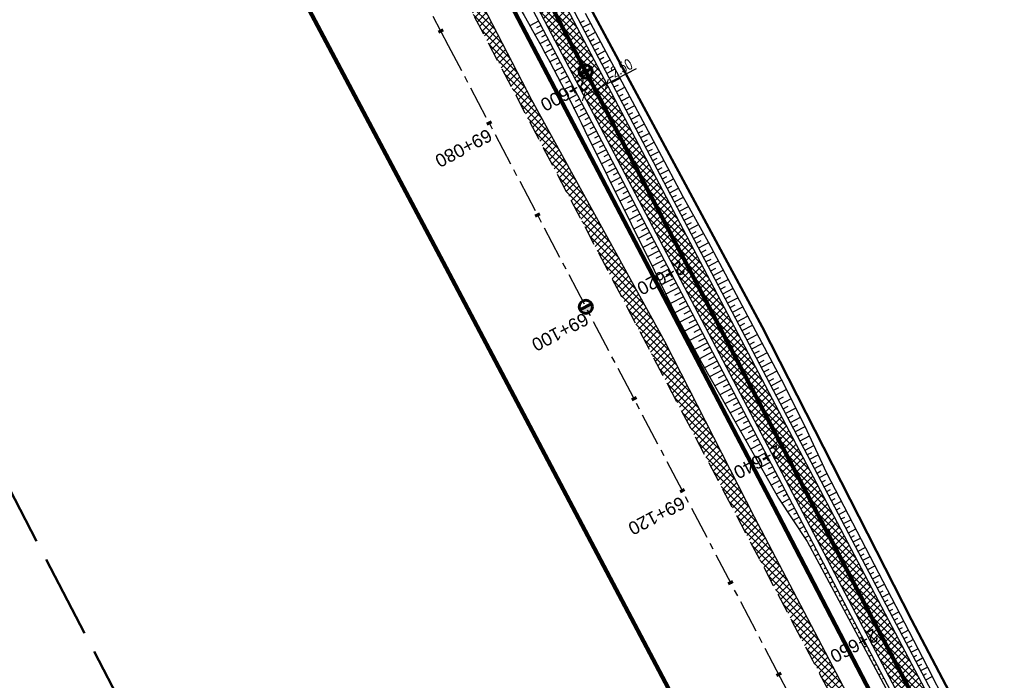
# Model space of a CAD drawing. Header units: metres. Extents: x 7529615 to 7533751, y 5721195 to 5727898.
# Tile 53 of 138: x 7530874 to 7530969, y 5725444 to 5725508. Entities that reach past the tile are written whole.
import ezdxf

# ---------------------------------------------------------------- set-up
doc = ezdxf.new("R2010")
doc.units = ezdxf.units.M
doc.header["$PDMODE"] = 1
doc.header["$PDSIZE"] = 0.3
for name, pattern in [('CENTER', [50.8, 31.75, -6.35, 6.35, -6.35]), ('CENTER2', [28.575, 19.05, -3.175, 3.175, -3.175]), ('HIDDEN', [9.525, 6.35, -3.175]), ('L_0_09', [2.5, 2, -0.5])]:
    doc.linetypes.add(name, pattern=pattern)
for name, color, linetype in [('C-DROGI-SYTUACJA-ETYKIETY', 7, 'Continuous'), ('D-hatch-pobocza', 131, 'Continuous'), ('D-pobocza', 60, 'Continuous'), ('D-rowy', 160, 'Continuous'), ('D-skarpa', 2, 'Continuous'), ('D-skarpa-kreskowanie', 2, 'Continuous'), ('D-wymiary', 1, 'Continuous')]:
    doc.layers.add(name, color=color, linetype=linetype)
for name, color, linetype, lineweight, true_color in [('D-hatch-ciag-pieszo-rowerowy', 7, 'Continuous', 13, 0xff9f80), ('D-linia-podzialowa-ZRID', 7, 'Continuous', 50, 0x40ff00), ('zakres-mdcp', 7, 'L_0_09', 50, 0xff05ff)]:
    doc.layers.add(name, color=color, linetype=linetype, lineweight=lineweight, true_color=true_color)
for name, color, linetype, lineweight in [('D-krawędzie', 3, 'Continuous', 30), ('D-obrzeża', 2, 'Continuous', 30), ('D-oś', 2, 'CENTER', 30), ('D-pas-drogowy', 7, 'HIDDEN', 50)]:
    doc.layers.add(name, color=color, linetype=linetype, lineweight=lineweight)
doc.layers.add('poprzeczki', color=7, linetype='Continuous', true_color=0x0000c7)
doc.styles.add('DIMTEXT', font='simplex.shx', dxfattribs={"width": 0.7})
doc.styles.get("Standard").update_dxf_attribs({"font": 'arial.ttf'})
doc.dimstyles.new('500', dxfattribs={"dimtxt": 1, "dimasz": 0.7, "dimexe": 0.2, "dimexo": 0.5, "dimgap": 0.2, "dimtad": 1, "dimrnd": 0.005, "dimzin": 0, "dimdsep": 46, "dimtxsty": 'DIMTEXT', "dimblk": 'ARCHTICK', "dimcen": 0, "dimclrd": 256, "dimclre": 256, "dimclrt": 2, "dimadec": 5, "dimazin": 0, "dimtfac": 1, "dimtofl": 0, "dimtmove": 0, "dimatfit": 3, "dimfxl": 1, "dimtolj": 1, "dimtzin": 0, "dimlwd": -1, "dimlwe": -1, "dimarcsym": 0})
pattern_1 = [(45, (0, 0), (-0.33675960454, 0.33675960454), []), (135, (0, 0), (-0.33675960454, -0.33675960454), [])]

# ---------------------------------------------------------------- blocks, each defined once
blk = doc.blocks.new('kilometraz')
at = {"linetype": 'ByBlock', "lineweight": -2}
blk.add_hatch(color=0, dxfattribs=at).paths.add_polyline_path([(0, -0.28125, 0.41421356), (0.28125, 0, 0.41421356), (0, 0.28125)])
at = {"color": 0, "linetype": 'ByBlock', "lineweight": -2}
blk.add_line((0, 0.28125), (0, -0.28125), dxfattribs=at)
blk.add_circle((0, 0), 0.28125, dxfattribs=at)
blk = doc.blocks.new('AeccTickLine')
at = {"color": 0, "linetype": 'ByBlock', "lineweight": -2}
blk.add_line((0, 1), (0, -1), dxfattribs=at)
blk = doc.blocks.new('_ArchTick')
at = {"color": 0, "linetype": 'ByBlock', "const_width": 0.15}
blk.add_lwpolyline([(-0.5, -0.5), (0.5, 0.5)], dxfattribs=at)
blk = doc.blocks.new('*D101')
at = {"layer": 'D-wymiary', "linetype": 'ByBlock', "transparency": 16777216}
for p, q in [((7530930.323, 5725501.858), (7530933.185, 5725503.362)), ((7530930.091, 5725502.3), (7530930.23, 5725502.035)), ((7530927.878, 5725501.137), (7530928.017, 5725500.872)), ((7530928.11, 5725500.695), (7530930.323, 5725501.858))]:
    blk.add_line(p, q, dxfattribs=at)
at = {"layer": 'Defpoints', "color": 0, "linetype": 'ByBlock', "transparency": 16777216}
for p in [(7530930.323, 5725501.858), (7530930.323, 5725501.858), (7530928.11, 5725500.695)]:
    blk.add_point(p, dxfattribs=at)
at = {"layer": 'D-wymiary', "linetype": 'ByBlock', "transparency": 16777216, "xscale": 0.6999999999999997, "yscale": 0.6999999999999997, "zscale": 0.6999999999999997}
for p, rotation in [((7530930.323, 5725501.858), 27.72384778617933), ((7530928.11, 5725500.695), 207.7238477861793)]:
    blk.add_blockref('_ArchTick', p, dxfattribs=dict(at, rotation=rotation))
at = {"layer": 'D-wymiary', "color": 2, "linetype": 'ByBlock', "transparency": 16777216, "insert": (7530931.739, 5725503.392), "char_height": 1, "attachment_point": 5, "rotation": 27.72385, "style": 'DIMTEXT'}
blk.add_mtext('\\A1;2.50', dxfattribs=at)

msp = doc.modelspace()

# ---------------------------------------------------------------- hatches: boundary and pattern name
at = {"layer": 'D-hatch-ciag-pieszo-rowerowy'}
h = msp.add_hatch(dxfattribs=at)
h.set_pattern_fill('ANSI37', color=256, scale=0.15, style=0)
h.set_pattern_definition(pattern_1)
h.paths.add_polyline_path([(7530908.012, 5725550.564), (7530907.843, 5725555.506, 0.112773), (7530906.702, 5725559.812), (7530903.597, 5725565.724, -0.119345), (7530903.024, 5725568.007), (7530902.99, 5725572.112), (7530902.831, 5725572.036), (7530899.665, 5725570.523), (7530904.4, 5725561.506, -0.112773), (7530906.681, 5725552.894), (7530906.773, 5725550.234, 0.113466), (7530910.233, 5725537.244), (7530924.386, 5725510.469), (7530927.177, 5725505.157), (7530928.436, 5725505.448), (7530925.491, 5725511.052), (7530911.472, 5725537.574, -0.113466)])
h.paths.add_polyline_path([(7530906.773, 5725550.234), (7530906.681, 5725552.894, 0.112773), (7530904.4, 5725561.506), (7530899.665, 5725570.523), (7530898.537, 5725569.984), (7530903.161, 5725561.178, -0.112773), (7530905.442, 5725552.566), (7530905.533, 5725549.904, 0.113466), (7530908.993, 5725536.913), (7530923.28, 5725509.886), (7530925.918, 5725504.866), (7530927.177, 5725505.157), (7530924.386, 5725510.469), (7530910.233, 5725537.244, -0.113466)])
h = msp.add_hatch(dxfattribs=at)
h.set_pattern_fill('ANSI37', color=256, scale=0.15, style=0)
h.set_pattern_definition(pattern_1)
h.paths.add_polyline_path([(7530928.436, 5725505.448), (7530927.177, 5725505.157), (7530956.378, 5725449.593), (7530965.549, 5725432.2), (7530966.879, 5725432.357), (7530957.484, 5725450.176)])
h.paths.add_polyline_path([(7530927.177, 5725505.157), (7530925.918, 5725504.866), (7530955.272, 5725449.011), (7530964.218, 5725432.043), (7530965.549, 5725432.2), (7530956.378, 5725449.593)])
at = {"layer": 'D-hatch-pobocza'}
h = msp.add_hatch(dxfattribs=at)
h.set_pattern_fill('ANSI37', color=256, scale=0.15, style=0)
h.set_pattern_definition(pattern_1)
h.paths.add_polyline_path([(7531057.01, 5725246.72), (7531044.19, 5725271.11), (7531030.97, 5725296.42), (7531019.37, 5725318.31), (7531007.54, 5725340.71), (7530994.47, 5725365.47), (7530982.58, 5725387.65), (7530971.81, 5725408.22), (7530959.96, 5725430.76), (7530944.54, 5725460.14), (7530935.92, 5725477.07), (7530923.1, 5725500.31), (7530908, 5725529.49), (7530889.658, 5725563.375), (7530889.586, 5725561.257), (7530918.172, 5725507.178), (7530950.163, 5725446.305), (7530993.419, 5725364.265), (7531022.766, 5725308.719), (7531053.81, 5725249.872), (7531081.166, 5725197.875), (7531103.902, 5725154.541), (7531128.123, 5725108.448), (7531149.321, 5725068.209), (7531151.44, 5725067.36), (7531152.004, 5725067.286), (7531141.2, 5725086.69), (7531129.87, 5725108.78), (7531118.46, 5725130.11), (7531107.39, 5725151.39), (7531095.36, 5725174.01), (7531083.61, 5725196.49), (7531071.56, 5725218.8)])

# ---------------------------------------------------------------- linework, layer by layer
at = {"layer": 'D-krawędzie', "linetype": 'HIDDEN', "ltscale": 0.3, "flags": 128}
msp.add_lwpolyline([(7530572.01, 5726166.06), (7530620.381, 5726072.761), (7530641.555, 5726032.008), (7530660.961, 5725995.07), (7530689.128, 5725941.54), (7530707.336, 5725907.032), (7530725.256, 5725873.093), (7530743.97, 5725837.654), (7530770.527, 5725787.119), (7530787.864, 5725754.267), (7530809.898, 5725712.542), (7530824.739, 5725684.389), (7530840.856, 5725653.693), (7530860.675, 5725616.154), (7530865.283, 5725607.394), (7530878.05, 5725583.08), (7530918.172, 5725507.178), (7530950.163, 5725446.305), (7530993.419, 5725364.265), (7531022.766, 5725308.719), (7531053.81, 5725249.872), (7531081.166, 5725197.875), (7531103.902, 5725154.541), (7531128.123, 5725108.448), (7531149.3, 5725068.25), (7531167.38, 5725033.767), (7531197.165, 5724976.988), (7531228.151, 5724918.034), (7531253.153, 5724870.491), (7531286.796, 5724806.654), (7531306.74, 5724768.665), (7531335.094, 5724714.652), (7531357.319, 5724672.439), (7531373.645, 5724641.454), (7531392.162, 5724605.999), (7531418.48, 5724555.853), (7531439.727, 5724515.582), (7531468.399, 5724461.077), (7531491.782, 5724416.528), (7531531.99, 5724339.833), (7531557.227, 5724291.659), (7531569.852, 5724267.577), (7531591.376, 5724226.548), (7531610.004, 5724191.103), (7531616.883, 5724177.999), (7531629.985, 5724153.025), (7531641.007, 5724132.022), (7531664.906, 5724087.617), (7531677.644, 5724064.786), (7531683.112, 5724054.988), (7531686.753, 5724048.18), (7531695.448, 5724031.697), (7531703.749, 5724015.917), (7531709.214, 5724005.514), (7531719.389, 5723986.147), (7531726.295, 5723973), (7531732.741, 5723960.736), (7531735.13, 5723956.19)], dxfattribs=at)
at = {"layer": 'D-linia-podzialowa-ZRID', "color": 12, "ltscale": 15, "true_color": 0xc70000}
msp.add_lwpolyline([(7530900.952, 5725579.946), (7530904.81, 5725571.977), (7530903.682, 5725568.566), (7530908.901, 5725558.845), (7530910.252, 5725545.672), (7530912.873, 5725538.646), (7530945.278, 5725478.464), (7530959.692, 5725450.246), (7531002.827, 5725368.192), (7531044.704, 5725290.314), (7531064.099, 5725253.213), (7531083.01, 5725216.678), (7531113.013, 5725158.466), (7531137.364, 5725113.071), (7531150.831, 5725086.712), (7531159.746, 5725076.641)], dxfattribs=at)
at = {"layer": 'D-obrzeża'}
for points in [[(7531033.909, 5725306.164), (7531023.945, 5725324.301, -0.004067), (7531021.63, 5725328.597), (7531000.738, 5725368.139), (7530957.484, 5725450.176), (7530925.491, 5725511.052), (7530911.472, 5725537.574, -0.113466), (7530908.012, 5725550.564), (7530907.843, 5725555.506, 0.112773), (7530906.702, 5725559.812), (7530903.597, 5725565.724, -0.119345), (7530903.024, 5725568.007), (7530902.99, 5725572.112)], [(7530898.537, 5725569.984), (7530903.161, 5725561.178, -0.112773), (7530905.442, 5725552.566), (7530905.533, 5725549.904, 0.113466), (7530908.993, 5725536.913), (7530923.28, 5725509.886), (7530955.272, 5725449.011), (7530998.527, 5725366.973), (7531019.429, 5725327.411, 0.004067), (7531021.744, 5725323.115), (7531031.707, 5725304.978, -0.004228)]]:
    msp.add_lwpolyline(points, format="xyb", dxfattribs=at)
at = {"layer": 'D-oś', "ltscale": 0.1}
msp.add_lwpolyline([(7531164.28, 5725032.142), (7531146.202, 5725066.622), (7531125.026, 5725106.818), (7531100.803, 5725152.914), (7531078.067, 5725196.247), (7531050.713, 5725248.241), (7531019.672, 5725307.084), (7530990.323, 5725362.632), (7530947.066, 5725444.675), (7530915.075, 5725505.546), (7530874.954, 5725581.449)], dxfattribs=at)
at = {"layer": 'D-oś', "linetype": 'CENTER2', "lineweight": 35, "ltscale": 0.2}
msp.add_lwpolyline([(7530894.636, 5725580.102), (7530904.4, 5725561.506, -0.112773), (7530906.681, 5725552.894), (7530906.773, 5725550.234, 0.113466), (7530910.233, 5725537.244), (7530924.386, 5725510.469), (7530956.378, 5725449.593), (7530999.633, 5725367.556), (7531020.53, 5725328.004, 0.004067), (7531022.845, 5725323.708), (7531022.845, 5725323.708), (7531032.808, 5725305.571, -0.004228)], format="xyb", dxfattribs=at)
at = {"layer": 'D-pas-drogowy', "ltscale": 0.2, "flags": 128}
msp.add_lwpolyline([(7531633.019, 5724182.834, 0.4, 0.4, 0), (7531617.559, 5724211.608, 0.4, 0.4, 0), (7531566.784, 5724302.736, 0.4, 0.4, 0), (7531538.419, 5724356.47, 0.4, 0.4, 0), (7531526.32, 5724379.39, 0.4, 0.4, 0), (7531516.102, 5724393.607, 0.4, 0.4, 0.001485), (7531513.78, 5724396.838, 0.4, 0.4, 0), (7531501.87, 5724413.41, 0.4, 0.4, 0), (7531474.926, 5724464.508, 0.4, 0.4, 0), (7531446.2, 5724518.992, 0.4, 0.4, 0), (7531424.962, 5724559.262, 0.4, 0.4, 0), (7531398.444, 5724609.566, 0.4, 0.4, 0), (7531379.647, 5724645.216, 0.4, 0.4, 0), (7531365.23, 5724672.56, 0.4, 0.4, 0), (7531341.306, 5724717.915, 0.4, 0.4, 0), (7531312.9, 5724771.789, 0.4, 0.4, 0), (7531292.591, 5724810.307, 0.4, 0.4, 0), (7531259.392, 5724873.271, 0.4, 0.4, 0), (7531233.74, 5724921.923, 0.4, 0.4, 0), (7531203.073, 5724980.092, 0.4, 0.4, 0), (7531173.471, 5725036.225, 0.4, 0.4, 0), (7531168.27, 5725046.09, 0.4, 0.4, 0), (7531172.29, 5725062.58, 0.4, 0.4, 0), (7531166.31, 5725074.58, 0.4, 0.4, 0), (7531150.32, 5725079.6, 0.4, 0.4, 0), (7531141.5, 5725096.43, 0.4, 0.4, 0), (7531109.312, 5725157.814, 0.4, 0.4, 0), (7531086.641, 5725201.048, 0.4, 0.4, 0), (7531059.198, 5725253.384, 0.4, 0.4, 0), (7531028.207, 5725312.489, 0.4, 0.4, 0), (7530999.105, 5725367.99, 0.4, 0.4, 0), (7530956.248, 5725449.725, 0.4, 0.4, 0), (7530924.398, 5725510.464, 0.4, 0.4, 0), (7530897.51, 5725561.74, 0.4, 0.4, 0), (7530894.46, 5725566.14, 0.4, 0.4, 0), (7530892.16, 5725570.49, 0.4, 0.4, 0), (7530869.363, 5725613.307, 0.4, 0.4, 0), (7530861.694, 5725627.705, 0.4, 0.4, 0), (7530852.74, 5725644.52, 0.4, 0.4, 0), (7530831.51, 5725684.2, 0.4, 0.4, 0), (7530811.13, 5725722.52, 0.4, 0.4, 0), (7530792.348, 5725757.941, 0.4, 0.4, 0), (7530768.03, 5725803.8, 0.4, 0.4, 0), (7530748.769, 5725840.179, 0.4, 0.4, 0), (7530727.7, 5725879.97, 0.4, 0.4, 0), (7530712.098, 5725909.545, 0.4, 0.4, 0), (7530693.644, 5725944.645, 0.4, 0.4, 0), (7530665.702, 5725997.539, 0.4, 0.4, 0), (7530641.76, 5726042.88, 0.4, 0.4, 0), (7530616.5, 5726091.48, 0.4, 0.4, 0), (7530604.628, 5726114.32, 0.4, 0.4, -0.007763), (7530602.5, 5726118.43, 0.4, 0.4, 0), (7530603.992, 5726123.395, 0.4, 0.4, 0), (7530606.53, 5726131.84, 0.4, 0.4, 0), (7530603.27, 5726136.83, 0.4, 0.4, 0), (7530593.776, 5726151.369, 0.4, 0.4, 0), (7530590.203, 5726156.84, 0.4, 0.4, 0), (7530583.3, 5726167.41, 0.4, 0.4, 0), (7530580.578, 5726170.428, 0.4, 0.4, 0), (7530575.85, 5726175.67, 0.4, 0.4, 0), (7530569.01, 5726186.66, 0.4, 0.4, 0), (7530562.555, 5726199.189, 0.4, 0.4, 0), (7530555.67, 5726211.39, 0.4, 0.4, 0), (7530548.29, 5726224.23, 0.4, 0.4, 0), (7530540.58, 5726237.71, 0.4, 0.4, 0), (7530532.68, 5726252.65, 0.4, 0.4, 0), (7530524.06, 5726269.35, 0.4, 0.4, 0), (7530502.82, 5726309.91, 0.4, 0.4, 0), (7530488.83, 5726336.63, 0.4, 0.4, 0), (7530466.03, 5726380.16, 0.4, 0.4, 0), (7530438.47, 5726432.77, 0.4, 0.4, 0), (7530424.53, 5726459.09, 0.4, 0.4, 0), (7530401.63, 5726502.97, 0.4, 0.4, 0), (7530383.38, 5726538.06, 0.4, 0.4, 0), (7530353.97, 5726593.52, 0.4, 0.4, 0), (7530338.47, 5726622.74, 0.4, 0.4, 0), (7530322.01, 5726653.88, 0.4, 0.4, 0), (7530297.54, 5726700.33, 0.4, 0.4, 0), (7530287.38, 5726719.6, 0.4, 0.4, 0), (7530285.95, 5726722.316, 0.4, 0.4, 0), (7530280.26, 5726733.12, 0.4, 0.4, 0), (7530266.73, 5726758.74, 0.4, 0.4, 0), (7530260.42, 5726770.47, 0.4, 0.4, 0), (7530253.25, 5726783.82, 0.4, 0.4, 0), (7530244.95, 5726799.33, 0.4, 0.4, 0), (7530239.39, 5726808.49, 0.4, 0.4, 0), (7530238.29, 5726807.9, 0.4, 0.4, 0), (7530218.11, 5726850.67, 0.4, 0.4, 0), (7530175.907, 5726928.168, 0.4, 0.4, 0), (7530096.68, 5727076.15, 0.4, 0.4, 0), (7530094.68, 5727079.89, 0.4, 0.4, 0), (7530064.597, 5727135.523, 0.4, 0.4, 0), (7530046.731, 5727168.892, 0.4, 0.4, 0), (7530025.803, 5727208.461, 0.4, 0.4, 0), (7530012.847, 5727232.979, 0.4, 0.4, 0), (7529994.15, 5727268.45, 0.4, 0.4, 0), (7529981.671, 5727291.93, 0.4, 0.4, 0), (7529949.89, 5727351.73, 0.4, 0.4, 0), (7529924.75, 5727399.03, 0.4, 0.4, 0), (7529915.516, 5727417.1, 0.4, 0.4, 0), (7529885.83, 5727475.19, 0.4, 0.4, 0), (7529862.56, 5727519.97, 0.4, 0.4, 0), (7529852.985, 5727538.191, 0.4, 0.4, 0), (7529836.513, 5727569.511, 0.4, 0.4, 0), (7529815.369, 5727609.141, 0.4, 0.4, 0), (7529792.795, 5727651.247, 0.4, 0.4, 0), (7529774.199, 5727685.858, 0.4, 0.4, 0), (7529746.966, 5727736.059, 0.4, 0.4, 0), (7529733.92, 5727757.62, 0.4, 0.4, 0), (7529708.607, 5727806.389, 0.4, 0.4, 0), (7529688.492, 5727796.345, 0.4, 0.4, 0), (7529723.55, 5727729.88, 0.4, 0.4, 0), (7529725.42, 5727730.2, 0.4, 0.4, 0), (7529735.38, 5727711.28, 0.4, 0.4, 0), (7529739.21, 5727707.77, 0.4, 0.4, 0), (7529753.31, 5727681.13, 0.4, 0.4, 0), (7529755.178, 5727682.114, 0.4, 0.4, 0), (7529792.102, 5727611.923, 0.4, 0.4, 0), (7529811.741, 5727574.662, 0.4, 0.4, 0), (7529835.194, 5727530.193, 0.4, 0.4, 0), (7529857.56, 5727487.787, 0.4, 0.4, 0), (7529875.155, 5727454.426, 0.4, 0.4, 0), (7529890.63, 5727425.131, 0.4, 0.4, 0), (7529900.671, 5727406.159, 0.4, 0.4, 0), (7529953.284, 5727306.747, 0.4, 0.4, 0), (7529983.208, 5727250.207, 0.4, 0.4, 0), (7530015.379, 5727189.42, 0.4, 0.4, 0), (7530062.319, 5727099.625, 0.4, 0.4, 0), (7530100.06, 5727027.16, 0.4, 0.4, 0), (7530105.06, 5727018.32, 0.4, 0.4, 0), (7530143.175, 5726945.066, 0.4, 0.4, 0), (7530170.547, 5726892.961, 0.4, 0.4, 0), (7530195.92, 5726850.75, 0.4, 0.4, 0), (7530194.71, 5726849.15, 0.4, 0.4, 0), (7530197.22, 5726845.06, 0.4, 0.4, 0), (7530254.03, 5726738.21, 0.4, 0.4, 0), (7530261.371, 5726724.163, 0.4, 0.4, 0), (7530281.54, 5726685.57, 0.4, 0.4, 0), (7530289.214, 5726671.967, 0.4, 0.4, 0), (7530300.51, 5726651.778, 0.4, 0.4, 0), (7530303.939, 5726645.168, 0.4, 0.4, 0), (7530334.708, 5726583.665, 0.4, 0.4, 0), (7530397.759, 5726458.5, 0.4, 0.4, 0), (7530450.41, 5726357.28, 0.4, 0.4, 0), (7530482.4, 5726303.41, 0.4, 0.4, 0), (7530483.688, 5726301.003, 0.4, 0.4, 0), (7530491.35, 5726283.94, 0.4, 0.4, 0), (7530512.67, 5726243.78, 0.4, 0.4, 0), (7530529.43, 5726209.46, 0.4, 0.4, 0), (7530571.29, 5726130.56, 0.4, 0.4, 0), (7530581.28, 5726107.21, 0.4, 0.4, 0), (7530591.16, 5726088.44, 0.4, 0.4, 0), (7530597.42, 5726080.68, 0.4, 0.4, 0), (7530607.21, 5726063.51, 0.4, 0.4, 0), (7530610.82, 5726061.93, 0.4, 0.4, 0), (7530634.935, 5726016.147, 0.4, 0.4, 0), (7530642.914, 5726001.078, 0.4, 0.4, 0), (7530695.12, 5725902.09, 0.4, 0.4, 0), (7530708.718, 5725876.303, 0.4, 0.4, 0), (7530755.54, 5725787.51, 0.4, 0.4, 0), (7530802.56, 5725694.925, 0.4, 0.4, 0), (7530840.085, 5725624.059, 0.4, 0.4, 0), (7530865.243, 5725577.494, 0.4, 0.4, 0), (7530914.557, 5725484.684, 0.4, 0.4, 0), (7530964.182, 5725390.836, 0.4, 0.4, 0), (7531008.007, 5725307.954, 0.4, 0.4, 0), (7531059.253, 5725211.041, 0.4, 0.4, 0), (7531127.66, 5725081.67, 0.4, 0.4, 0), (7531345.12, 5724669.94, 0.4, 0.4, 0), (7531388.464, 5724586.93, 0.4, 0.4, 0), (7531412.35, 5724541.183, 0.4, 0.4, 0), (7531482.09, 5724407.62, 0.4, 0.4, 0), (7531504.02, 5724366.79, 0.4, 0.4, 0), (7531519.374, 5724337.52, 0.4, 0.4, 0), (7531563.749, 5724252.932, 0.4, 0.4, 0), (7531602.175, 5724179.681, 0.4, 0.4, 0), (7531619.177, 5724147.204, 0.4, 0.4, 0), (7531625.038, 5724135.635, 0.4, 0.4, 0), (7531656.796, 5724073.316, 0.4, 0.4, 0), (7531675.12, 5724037.36, 0.4, 0.4, 0), (7531682.71, 5724022.92, 0.4, 0.4, 0), (7531705.565, 5723979.811, 0.4, 0.4, 0), (7531736.606, 5723921.262, 0.4, 0.4, 0), (7531750.46, 5723895.13, 0.4, 0.4, 0), (7531740.77, 5723886.56, 0.4, 0.4, 0), (7531732.86, 5723885, 0.4, 0.4, 0), (7531722.18, 5723887.77, 0.4, 0.4, 0), (7531729.87, 5723862.17, 0.4, 0.4, 0), (7531742.92, 5723861.93, 0.4, 0.4, 0), (7531763.71, 5723859.52, 0.4, 0.4, 0), (7531768.42, 5723854.12, 0.4, 0.4, 0), (7531787.42, 5723817.97, 0.4, 0.4, 0), (7531795.57, 5723809.82, 0.4, 0.4, 0), (7531816.347, 5723819.85, 0.4, 0.4, 0), (7531816.347, 5723819.85, 0.4, 0.4, 0), (7531805.06, 5723843.23, 0.4, 0.4, 0), (7531803.61, 5723886.23, 0.4, 0.4, 0), (7531803.61, 5723886.23, 0.4, 0.4, 0), (7531780.08, 5723929.25, 0.4, 0.4, 0), (7531758.69, 5723936.76, 0.4, 0.4, 0), (7531749.359, 5723946.412, 0.4, 0.4, 0), (7531742.71, 5723953.29, 0.4, 0.4, 0), (7531735.177, 5723967.878, 0.4, 0.4, 0), (7531722.37, 5723992.68, 0.4, 0.4, 0), (7531705.042, 5724030.886, 0.4, 0.4, 0), (7531699.47, 5724043.17, 0.4, 0.4, 0), (7531692.69, 5724058.11, 0.4, 0.4, 0), (7531679.672, 5724084.017, 0.4, 0.4, 0), (7531674.55, 5724094.21, 0.4, 0.4, 0), (7531666.633, 5724114.003, 0.4, 0.4, 0), (7531649, 5724153.82, 0.4, 0.4, 0), (7531641.49, 5724149.34, 0.4, 0.4, 0), (7531626.04, 5724179.34, 0.4, 0.4, 0), (7531633.03, 5724182.84, 0, 0, 0)], format="xyseb", dxfattribs=at)
at = {"layer": 'D-pobocza'}
for points in [[(7530898.085, 5725569.768), (7530902.718, 5725560.945, -0.112773), (7530904.942, 5725552.549), (7530905.038, 5725549.771, 0.113466), (7530908.497, 5725536.781), (7530922.837, 5725509.653), (7530954.83, 5725448.778), (7530998.085, 5725366.74), (7531018.989, 5725327.174, 0.004067), (7531021.304, 5725322.878), (7531031.267, 5725304.741, -0.004228)], [(7531034.349, 5725306.401), (7531024.385, 5725324.538, -0.004067), (7531022.07, 5725328.834), (7531001.18, 5725368.373), (7530957.927, 5725450.408), (7530925.934, 5725511.285), (7530911.968, 5725537.706, -0.113466), (7530908.508, 5725550.696), (7530908.342, 5725555.523, 0.112773), (7530907.145, 5725560.044), (7530903.027, 5725567.886)]]:
    msp.add_lwpolyline(points, format="xyb", dxfattribs=at)
msp.add_lwpolyline([(7531149.321, 5725068.209), (7531151.44, 5725067.36), (7531152.004, 5725067.286), (7531141.2, 5725086.69), (7531129.87, 5725108.78), (7531118.46, 5725130.11), (7531107.39, 5725151.39), (7531095.36, 5725174.01), (7531083.61, 5725196.49), (7531071.56, 5725218.8), (7531057.01, 5725246.72), (7531044.19, 5725271.11), (7531030.97, 5725296.42), (7531019.37, 5725318.31), (7531007.54, 5725340.71), (7530994.47, 5725365.47), (7530982.58, 5725387.65), (7530971.81, 5725408.22), (7530959.96, 5725430.76), (7530944.54, 5725460.14), (7530935.92, 5725477.07), (7530923.1, 5725500.31), (7530908, 5725529.49), (7530889.658, 5725563.375)], dxfattribs=at)
at = {"layer": 'D-rowy', "linetype": 'HIDDEN', "ltscale": 0.1, "const_width": 0.4, "flags": 128}
for points in [[(7530946.218, 5725461.539), (7530920.683, 5725510.248)], [(7531149.9, 5725074.79), (7531149.9, 5725074.79), (7531138.641, 5725096.214), (7531118.877, 5725133.871), (7531109.577, 5725151.722), (7531096.948, 5725175.106), (7531083.449, 5725201.131), (7531075.375, 5725216.126), (7531058.983, 5725247.129), (7531038.532, 5725286.309), (7531017.626, 5725325.254), (7530968.704, 5725418.289), (7530946.218, 5725461.539)]]:
    msp.add_lwpolyline(points, dxfattribs=at)
at = {"layer": 'D-skarpa', "linetype": 'Continuous'}
msp.add_lwpolyline([(7530921.925, 5725509.168, -0.019339), (7530928.213, 5725497.373), (7530934.871, 5725483.927), (7530937.067, 5725479.433), (7530939.438, 5725475.03), (7530944.377, 5725466.329), (7530946.852, 5725461.981), (7530949.632, 5725457.794), (7530954.545, 5725448.63), (7530956.726, 5725444.573), (7530957.248, 5725443.601)], format="xyb", dxfattribs=at)
msp.add_lwpolyline([(7530928.249, 5725508.689), (7530935.309, 5725495.454), (7530937.643, 5725491.032), (7530940.088, 5725486.668), (7530947.104, 5725473.411), (7530949.376, 5725468.956), (7530951.49, 5725464.419), (7530958.585, 5725450.753), (7530960.703, 5725446.67), (7530961.205, 5725445.687), (7530962.989, 5725442.223)], dxfattribs=at)
at = {"layer": 'D-skarpa-kreskowanie', "linetype": 'Continuous'}
for p, q in [((7530923.747, 5725507.922, 107.891), (7530922.888, 5725507.471, 107.244)), ((7530927.785, 5725507.763, 108.01), (7530928.159, 5725507.959, 107.728)), ((7530924.212, 5725507.037, 107.885), (7530923.382, 5725506.601, 107.26)), ((7530923.98, 5725507.48, 107.888), (7530923.557, 5725507.258, 107.57)), ((7530928.017, 5725507.32, 108.007), (7530928.768, 5725507.715, 107.442)), ((7530928.25, 5725506.877, 108.005), (7530928.627, 5725507.075, 107.721)), ((7530928.483, 5725506.435, 108.002), (7530929.239, 5725506.832, 107.432)), ((7530924.677, 5725506.152, 107.88), (7530923.856, 5725505.72, 107.261)), ((7530924.445, 5725506.595, 107.883), (7530924.036, 5725506.38, 107.574)), ((7530928.715, 5725505.992, 107.999), (7530929.095, 5725506.192, 107.713)), ((7530928.948, 5725505.55, 107.996), (7530929.71, 5725505.95, 107.423)), ((7530925.143, 5725505.267, 107.875), (7530924.316, 5725504.832, 107.252)), ((7530924.91, 5725505.709, 107.877), (7530924.498, 5725505.493, 107.567)), ((7530929.18, 5725505.107, 107.994), (7530929.563, 5725505.308, 107.706)), ((7530929.413, 5725504.664, 107.991), (7530930.18, 5725505.068, 107.413)), ((7530925.608, 5725504.382, 107.869), (7530924.775, 5725503.944, 107.242)), ((7530925.375, 5725504.824, 107.872), (7530924.96, 5725504.606, 107.56)), ((7530925.84, 5725503.939, 107.867), (7530925.423, 5725503.72, 107.552)), ((7530929.646, 5725504.222, 107.988), (7530930.031, 5725504.424, 107.698)), ((7530929.878, 5725503.779, 107.986), (7530930.651, 5725504.185, 107.404)), ((7530926.073, 5725503.496, 107.864), (7530925.235, 5725503.056, 107.233)), ((7530926.306, 5725503.054, 107.861), (7530925.885, 5725502.833, 107.545)), ((7530930.111, 5725503.337, 107.983), (7530930.499, 5725503.54, 107.691)), ((7530930.343, 5725502.894, 107.98), (7530931.122, 5725503.303, 107.394)), ((7530926.538, 5725502.611, 107.858), (7530925.695, 5725502.168, 107.223)), ((7530926.771, 5725502.169, 107.856), (7530926.348, 5725501.946, 107.537)), ((7530930.576, 5725502.451, 107.978), (7530930.967, 5725502.657, 107.683)), ((7530930.809, 5725502.009, 107.975), (7530931.592, 5725502.421, 107.385)), ((7530927.003, 5725501.726, 107.853), (7530926.158, 5725501.282, 107.216)), ((7530927.236, 5725501.283, 107.85), (7530926.813, 5725501.061, 107.532)), ((7530931.041, 5725501.566, 107.972), (7530931.435, 5725501.773, 107.676)), ((7530931.274, 5725501.124, 107.969), (7530932.063, 5725501.538, 107.375)), ((7530927.469, 5725500.841, 107.848), (7530926.623, 5725500.397, 107.211)), ((7530927.701, 5725500.398, 107.845), (7530927.279, 5725500.176, 107.527)), ((7530931.506, 5725500.681, 107.967), (7530931.902, 5725500.889, 107.669)), ((7530931.739, 5725500.238, 107.964), (7530932.534, 5725500.656, 107.366)), ((7530927.934, 5725499.956, 107.842), (7530927.089, 5725499.511, 107.206)), ((7530928.166, 5725499.513, 107.84), (7530927.744, 5725499.291, 107.521)), ((7530931.972, 5725499.796, 107.961), (7530932.37, 5725500.005, 107.661)), ((7530932.204, 5725499.353, 107.959), (7530933.005, 5725499.774, 107.356)), ((7530928.399, 5725499.07, 107.837), (7530927.554, 5725498.626, 107.201)), ((7530928.632, 5725498.628, 107.834), (7530928.209, 5725498.406, 107.516)), ((7530932.437, 5725498.911, 107.956), (7530932.838, 5725499.122, 107.654)), ((7530932.669, 5725498.468, 107.953), (7530933.475, 5725498.892, 107.346)), ((7530928.864, 5725498.185, 107.832), (7530928.02, 5725497.741, 107.195)), ((7530929.329, 5725497.3, 107.826), (7530928.472, 5725496.85, 107.181)), ((7530929.097, 5725497.743, 107.829), (7530928.674, 5725497.52, 107.51)), ((7530932.902, 5725498.025, 107.951), (7530933.306, 5725498.238, 107.646)), ((7530933.135, 5725497.583, 107.948), (7530933.946, 5725498.009, 107.337)), ((7530933.367, 5725497.14, 107.945), (7530933.774, 5725497.354, 107.639)), ((7530929.795, 5725496.415, 107.821), (7530928.916, 5725495.953, 107.159)), ((7530929.562, 5725496.857, 107.823), (7530929.128, 5725496.629, 107.497)), ((7530933.6, 5725496.698, 107.943), (7530934.417, 5725497.127, 107.327)), ((7530933.833, 5725496.255, 107.94), (7530934.242, 5725496.47, 107.631)), ((7530930.26, 5725495.53, 107.815), (7530929.36, 5725495.057, 107.138)), ((7530930.027, 5725495.972, 107.818), (7530929.583, 5725495.739, 107.483)), ((7530934.065, 5725495.812, 107.937), (7530934.887, 5725496.245, 107.318)), ((7530934.298, 5725495.37, 107.934), (7530934.71, 5725495.587, 107.624)), ((7530930.725, 5725494.644, 107.81), (7530929.804, 5725494.16, 107.116)), ((7530930.492, 5725495.087, 107.813), (7530930.037, 5725494.848, 107.47)), ((7530934.53, 5725494.927, 107.932), (7530935.358, 5725495.362, 107.309)), ((7530934.763, 5725494.485, 107.929), (7530935.177, 5725494.702, 107.617)), ((7530934.996, 5725494.042, 107.926), (7530935.824, 5725494.478, 107.302)), ((7530931.19, 5725493.759, 107.805), (7530930.248, 5725493.264, 107.095)), ((7530930.958, 5725494.202, 107.807), (7530930.492, 5725493.957, 107.456)), ((7530935.228, 5725493.599, 107.924), (7530935.643, 5725493.817, 107.611)), ((7530935.461, 5725493.157, 107.921), (7530936.291, 5725493.593, 107.296)), ((7530931.656, 5725492.874, 107.799), (7530930.692, 5725492.367, 107.073)), ((7530931.423, 5725493.317, 107.802), (7530930.946, 5725493.066, 107.443)), ((7530935.693, 5725492.714, 107.918), (7530936.109, 5725492.933, 107.605)), ((7530935.926, 5725492.272, 107.916), (7530936.758, 5725492.709, 107.289)), ((7530932.121, 5725491.989, 107.794), (7530931.135, 5725491.471, 107.052)), ((7530931.888, 5725492.431, 107.796), (7530931.401, 5725492.175, 107.429)), ((7530936.159, 5725491.829, 107.913), (7530936.575, 5725492.048, 107.599)), ((7530936.391, 5725491.386, 107.91), (7530937.225, 5725491.824, 107.283)), ((7530932.586, 5725491.104, 107.788), (7530931.579, 5725490.575, 107.03)), ((7530932.353, 5725491.546, 107.791), (7530931.855, 5725491.284, 107.416)), ((7530932.819, 5725490.661, 107.786), (7530932.31, 5725490.394, 107.403)), ((7530936.624, 5725490.944, 107.908), (7530937.041, 5725491.163, 107.593)), ((7530936.856, 5725490.501, 107.905), (7530937.694, 5725490.941, 107.274)), ((7530933.051, 5725490.218, 107.783), (7530932.023, 5725489.678, 107.009)), ((7530933.284, 5725489.776, 107.78), (7530932.764, 5725489.503, 107.389)), ((7530937.089, 5725490.059, 107.902), (7530937.514, 5725490.282, 107.582)), ((7530937.322, 5725489.616, 107.899), (7530938.183, 5725490.069, 107.251)), ((7530933.516, 5725489.333, 107.778), (7530932.467, 5725488.782, 106.987)), ((7530933.749, 5725488.891, 107.775), (7530933.219, 5725488.612, 107.376)), ((7530937.554, 5725489.173, 107.897), (7530937.991, 5725489.403, 107.568)), ((7530937.787, 5725488.731, 107.894), (7530938.672, 5725489.196, 107.228)), ((7530933.982, 5725488.448, 107.772), (7530932.911, 5725487.885, 106.966)), ((7530934.214, 5725488.005, 107.77), (7530933.673, 5725487.721, 107.362)), ((7530938.019, 5725488.288, 107.891), (7530938.468, 5725488.524, 107.554)), ((7530938.252, 5725487.846, 107.889), (7530939.161, 5725488.323, 107.204)), ((7530934.447, 5725487.563, 107.767), (7530933.355, 5725486.989, 106.944)), ((7530934.679, 5725487.12, 107.764), (7530934.128, 5725486.83, 107.349)), ((7530938.485, 5725487.403, 107.886), (7530938.945, 5725487.645, 107.539)), ((7530938.717, 5725486.96, 107.883), (7530939.649, 5725487.45, 107.181)), ((7530934.912, 5725486.678, 107.761), (7530933.798, 5725486.092, 106.923)), ((7530935.145, 5725486.235, 107.759), (7530934.582, 5725485.94, 107.335)), ((7530938.95, 5725486.518, 107.881), (7530939.422, 5725486.766, 107.525)), ((7530939.182, 5725486.075, 107.878), (7530940.136, 5725486.577, 107.16)), ((7530935.377, 5725485.792, 107.756), (7530934.242, 5725485.196, 106.901)), ((7530935.61, 5725485.35, 107.753), (7530935.037, 5725485.049, 107.322)), ((7530939.415, 5725485.633, 107.875), (7530939.893, 5725485.884, 107.516)), ((7530939.648, 5725485.19, 107.872), (7530940.604, 5725485.693, 107.152)), ((7530939.88, 5725484.747, 107.87), (7530940.359, 5725484.999, 107.509)), ((7530935.842, 5725484.907, 107.751), (7530934.686, 5725484.299, 106.88)), ((7530936.308, 5725484.022, 107.745), (7530935.127, 5725483.402, 106.856)), ((7530936.075, 5725484.465, 107.748), (7530935.491, 5725484.158, 107.308)), ((7530940.113, 5725484.305, 107.867), (7530941.072, 5725484.809, 107.145)), ((7530940.345, 5725483.862, 107.864), (7530940.826, 5725484.115, 107.503)), ((7530936.773, 5725483.137, 107.74), (7530935.567, 5725482.503, 106.831)), ((7530936.54, 5725483.579, 107.743), (7530935.944, 5725483.266, 107.293)), ((7530940.578, 5725483.42, 107.862), (7530941.54, 5725483.925, 107.138)), ((7530940.811, 5725482.977, 107.859), (7530941.292, 5725483.23, 107.496)), ((7530937.238, 5725482.252, 107.735), (7530936.006, 5725481.604, 106.806)), ((7530937.005, 5725482.694, 107.737), (7530936.396, 5725482.374, 107.278)), ((7530941.043, 5725482.534, 107.856), (7530942.007, 5725483.041, 107.13)), ((7530941.276, 5725482.092, 107.854), (7530941.759, 5725482.346, 107.49)), ((7530941.508, 5725481.649, 107.851), (7530942.475, 5725482.157, 107.123)), ((7530937.703, 5725481.366, 107.729), (7530936.445, 5725480.705, 106.781)), ((7530937.471, 5725481.809, 107.732), (7530936.848, 5725481.482, 107.263)), ((7530941.741, 5725481.207, 107.848), (7530942.225, 5725481.461, 107.484)), ((7530941.974, 5725480.764, 107.846), (7530942.943, 5725481.273, 107.116)), ((7530938.168, 5725480.481, 107.724), (7530936.884, 5725479.806, 106.757)), ((7530937.936, 5725480.924, 107.726), (7530937.3, 5725480.59, 107.248)), ((7530942.206, 5725480.321, 107.843), (7530942.692, 5725480.576, 107.477)), ((7530942.439, 5725479.879, 107.84), (7530943.411, 5725480.39, 107.108)), ((7530938.634, 5725479.596, 107.718), (7530937.344, 5725478.918, 106.747)), ((7530938.401, 5725480.039, 107.721), (7530937.754, 5725479.698, 107.234)), ((7530942.672, 5725479.436, 107.837), (7530943.158, 5725479.692, 107.471)), ((7530942.904, 5725478.994, 107.835), (7530943.878, 5725479.506, 107.101)), ((7530939.099, 5725478.711, 107.713), (7530937.818, 5725478.038, 106.748)), ((7530938.866, 5725479.153, 107.716), (7530938.224, 5725478.816, 107.232)), ((7530943.137, 5725478.551, 107.832), (7530943.625, 5725478.807, 107.465)), ((7530943.369, 5725478.108, 107.829), (7530944.346, 5725478.622, 107.094)), ((7530939.564, 5725477.826, 107.708), (7530938.293, 5725477.157, 106.75)), ((7530939.331, 5725478.268, 107.71), (7530938.693, 5725477.933, 107.23)), ((7530939.797, 5725477.383, 107.705), (7530939.163, 5725477.05, 107.228)), ((7530943.602, 5725477.666, 107.827), (7530944.091, 5725477.923, 107.458)), ((7530943.835, 5725477.223, 107.824), (7530944.814, 5725477.738, 107.086)), ((7530940.029, 5725476.94, 107.702), (7530938.767, 5725476.277, 106.751)), ((7530940.262, 5725476.498, 107.699), (7530939.633, 5725476.167, 107.226)), ((7530944.067, 5725476.781, 107.821), (7530944.558, 5725477.038, 107.452)), ((7530944.3, 5725476.338, 107.819), (7530945.282, 5725476.854, 107.079)), ((7530940.495, 5725476.055, 107.697), (7530939.241, 5725475.396, 106.753)), ((7530940.727, 5725475.613, 107.694), (7530940.104, 5725475.285, 107.224)), ((7530944.532, 5725475.895, 107.816), (7530945.024, 5725476.154, 107.446)), ((7530944.765, 5725475.453, 107.813), (7530945.75, 5725475.97, 107.072)), ((7530940.96, 5725475.17, 107.691), (7530939.727, 5725474.522, 106.763)), ((7530941.192, 5725474.727, 107.689), (7530940.583, 5725474.407, 107.23)), ((7530944.998, 5725475.01, 107.81), (7530945.49, 5725475.269, 107.439)), ((7530945.23, 5725474.568, 107.808), (7530946.217, 5725475.086, 107.064)), ((7530941.425, 5725474.285, 107.686), (7530940.221, 5725473.652, 106.779)), ((7530941.658, 5725473.842, 107.683), (7530941.063, 5725473.53, 107.235)), ((7530945.463, 5725474.125, 107.805), (7530945.957, 5725474.385, 107.433)), ((7530945.695, 5725473.682, 107.802), (7530946.685, 5725474.203, 107.057)), ((7530941.89, 5725473.4, 107.681), (7530940.715, 5725472.782, 106.795)), ((7530942.123, 5725472.957, 107.678), (7530941.542, 5725472.652, 107.241)), ((7530945.928, 5725473.24, 107.8), (7530946.423, 5725473.5, 107.427)), ((7530946.161, 5725472.797, 107.797), (7530947.151, 5725473.318, 107.051)), ((7530942.355, 5725472.514, 107.675), (7530941.208, 5725471.912, 106.811)), ((7530942.588, 5725472.072, 107.673), (7530942.022, 5725471.774, 107.246)), ((7530946.393, 5725472.355, 107.794), (7530946.886, 5725472.614, 107.423)), ((7530946.626, 5725471.912, 107.792), (7530947.606, 5725472.427, 107.053)), ((7530946.858, 5725471.469, 107.789), (7530947.346, 5725471.726, 107.422)), ((7530942.821, 5725471.629, 107.67), (7530941.702, 5725471.041, 106.828)), ((7530943.286, 5725470.744, 107.664), (7530942.196, 5725470.171, 106.844)), ((7530943.053, 5725471.187, 107.667), (7530942.501, 5725470.896, 107.251)), ((7530947.091, 5725471.027, 107.786), (7530948.06, 5725471.536, 107.056)), ((7530947.324, 5725470.584, 107.784), (7530947.806, 5725470.838, 107.421)), ((7530943.751, 5725469.859, 107.659), (7530942.69, 5725469.301, 106.86)), ((7530943.518, 5725470.301, 107.662), (7530942.981, 5725470.019, 107.257)), ((7530947.556, 5725470.142, 107.781), (7530948.515, 5725470.645, 107.059)), ((7530947.789, 5725469.699, 107.778), (7530948.265, 5725469.95, 107.419)), ((7530944.216, 5725468.974, 107.654), (7530943.184, 5725468.431, 106.876)), ((7530943.984, 5725469.416, 107.656), (7530943.46, 5725469.141, 107.262)), ((7530948.021, 5725469.256, 107.775), (7530948.969, 5725469.755, 107.062)), ((7530948.254, 5725468.814, 107.773), (7530948.725, 5725469.062, 107.418)), ((7530948.487, 5725468.371, 107.77), (7530949.42, 5725468.862, 107.067)), ((7530944.681, 5725468.088, 107.648), (7530943.678, 5725467.561, 106.892)), ((7530944.449, 5725468.531, 107.651), (7530943.94, 5725468.263, 107.268)), ((7530948.719, 5725467.929, 107.767), (7530949.176, 5725468.168, 107.424)), ((7530948.952, 5725467.486, 107.765), (7530949.843, 5725467.954, 107.093)), ((7530945.147, 5725467.203, 107.643), (7530944.171, 5725466.691, 106.908)), ((7530944.914, 5725467.646, 107.646), (7530944.419, 5725467.386, 107.273)), ((7530949.184, 5725467.043, 107.762), (7530949.62, 5725467.272, 107.434)), ((7530949.417, 5725466.601, 107.759), (7530950.266, 5725467.047, 107.12)), ((7530945.612, 5725466.318, 107.637), (7530944.666, 5725465.821, 106.925)), ((7530945.379, 5725466.761, 107.64), (7530944.899, 5725466.508, 107.278)), ((7530949.65, 5725466.158, 107.757), (7530950.063, 5725466.376, 107.445)), ((7530949.882, 5725465.716, 107.754), (7530950.689, 5725466.139, 107.147)), ((7530946.077, 5725465.433, 107.632), (7530945.161, 5725464.951, 106.942)), ((7530945.844, 5725465.875, 107.635), (7530945.379, 5725465.631, 107.284)), ((7530950.115, 5725465.273, 107.751), (7530950.507, 5725465.479, 107.456)), ((7530950.347, 5725464.83, 107.749), (7530951.111, 5725465.232, 107.173)), ((7530946.542, 5725464.548, 107.627), (7530945.656, 5725464.082, 106.959)), ((7530946.31, 5725464.99, 107.629), (7530945.859, 5725464.753, 107.29)), ((7530946.775, 5725464.105, 107.624), (7530946.339, 5725463.876, 107.296)), ((7530950.58, 5725464.388, 107.746), (7530950.951, 5725464.583, 107.466)), ((7530950.813, 5725463.945, 107.743), (7530951.538, 5725464.326, 107.197)), ((7530947.007, 5725463.662, 107.621), (7530946.151, 5725463.212, 106.977)), ((7530947.24, 5725463.22, 107.619), (7530946.819, 5725462.999, 107.302)), ((7530951.045, 5725463.503, 107.74), (7530951.407, 5725463.693, 107.468)), ((7530951.278, 5725463.06, 107.738), (7530951.999, 5725463.439, 107.195)), ((7530947.473, 5725462.777, 107.616), (7530946.646, 5725462.343, 106.994)), ((7530947.705, 5725462.335, 107.613), (7530947.302, 5725462.123, 107.31)), ((7530951.511, 5725462.617, 107.735), (7530951.87, 5725462.806, 107.464)), ((7530951.743, 5725462.175, 107.732), (7530952.46, 5725462.551, 107.193)), ((7530947.938, 5725461.892, 107.611), (7530947.177, 5725461.492, 107.038)), ((7530948.17, 5725461.449, 107.608), (7530947.813, 5725461.261, 107.338)), ((7530951.976, 5725461.732, 107.73), (7530952.333, 5725461.92, 107.461)), ((7530952.208, 5725461.29, 107.727), (7530952.92, 5725461.664, 107.191)), ((7530948.403, 5725461.007, 107.605), (7530947.733, 5725460.655, 107.101)), ((7530948.636, 5725460.564, 107.602), (7530948.323, 5725460.4, 107.367)), ((7530952.441, 5725460.847, 107.724), (7530952.796, 5725461.034, 107.457)), ((7530952.674, 5725460.404, 107.722), (7530953.381, 5725460.776, 107.189)), ((7530948.868, 5725460.122, 107.6), (7530948.289, 5725459.817, 107.163)), ((7530949.101, 5725459.679, 107.597), (7530948.834, 5725459.539, 107.396)), ((7530952.906, 5725459.962, 107.719), (7530953.259, 5725460.147, 107.453)), ((7530953.139, 5725459.519, 107.716), (7530953.842, 5725459.889, 107.187)), ((7530949.334, 5725459.236, 107.594), (7530948.845, 5725458.98, 107.226)), ((7530949.566, 5725458.794, 107.592), (7530949.345, 5725458.677, 107.425)), ((7530953.371, 5725459.077, 107.713), (7530953.722, 5725459.261, 107.45)), ((7530953.604, 5725458.634, 107.711), (7530954.303, 5725459.001, 107.185)), ((7530949.799, 5725458.351, 107.589), (7530949.401, 5725458.142, 107.289)), ((7530950.031, 5725457.909, 107.586), (7530949.852, 5725457.814, 107.451)), ((7530950.264, 5725457.466, 107.584), (7530949.908, 5725457.279, 107.316)), ((7530953.837, 5725458.191, 107.708), (7530954.185, 5725458.374, 107.446)), ((7530954.069, 5725457.749, 107.705), (7530954.763, 5725458.114, 107.183)), ((7530954.302, 5725457.306, 107.703), (7530954.648, 5725457.488, 107.442)), ((7530950.497, 5725457.023, 107.581), (7530950.32, 5725456.931, 107.448)), ((7530950.729, 5725456.581, 107.578), (7530950.381, 5725456.398, 107.316)), ((7530954.534, 5725456.864, 107.7), (7530955.224, 5725457.226, 107.181)), ((7530954.767, 5725456.421, 107.697), (7530955.111, 5725456.602, 107.438)), ((7530950.962, 5725456.138, 107.576), (7530950.789, 5725456.048, 107.446)), ((7530951.194, 5725455.696, 107.573), (7530950.853, 5725455.516, 107.316)), ((7530955, 5725455.978, 107.695), (7530955.685, 5725456.339, 107.179)), ((7530955.232, 5725455.536, 107.692), (7530955.574, 5725455.715, 107.435)), ((7530951.427, 5725455.253, 107.57), (7530951.258, 5725455.164, 107.443)), ((7530951.66, 5725454.81, 107.567), (7530951.326, 5725454.635, 107.316)), ((7530955.465, 5725455.093, 107.689), (7530956.146, 5725455.451, 107.176)), ((7530955.697, 5725454.651, 107.687), (7530956.037, 5725454.829, 107.431)), ((7530951.892, 5725454.368, 107.565), (7530951.727, 5725454.281, 107.44)), ((7530952.125, 5725453.925, 107.562), (7530951.798, 5725453.753, 107.316)), ((7530955.93, 5725454.208, 107.684), (7530956.606, 5725454.563, 107.174)), ((7530956.163, 5725453.765, 107.681), (7530956.5, 5725453.943, 107.427)), ((7530956.395, 5725453.323, 107.678), (7530957.067, 5725453.676, 107.172)), ((7530952.357, 5725453.483, 107.559), (7530952.196, 5725453.398, 107.438)), ((7530952.59, 5725453.04, 107.557), (7530952.271, 5725452.872, 107.316)), ((7530956.628, 5725452.88, 107.676), (7530956.963, 5725453.056, 107.424)), ((7530956.86, 5725452.438, 107.673), (7530957.528, 5725452.788, 107.17)), ((7530952.823, 5725452.597, 107.554), (7530952.665, 5725452.514, 107.435)), ((7530953.055, 5725452.155, 107.551), (7530952.743, 5725451.991, 107.316)), ((7530957.093, 5725451.995, 107.67), (7530957.426, 5725452.17, 107.42)), ((7530957.326, 5725451.552, 107.668), (7530957.989, 5725451.901, 107.168)), ((7530953.288, 5725451.712, 107.549), (7530953.134, 5725451.631, 107.432)), ((7530953.52, 5725451.27, 107.546), (7530953.215, 5725451.109, 107.316)), ((7530953.753, 5725450.827, 107.543), (7530953.602, 5725450.748, 107.43)), ((7530957.558, 5725451.11, 107.665), (7530957.889, 5725451.283, 107.416)), ((7530957.791, 5725450.667, 107.662), (7530958.449, 5725451.013, 107.166)), ((7530953.986, 5725450.384, 107.54), (7530953.688, 5725450.228, 107.316)), ((7530954.218, 5725449.942, 107.538), (7530954.071, 5725449.865, 107.427)), ((7530958.024, 5725450.225, 107.66), (7530958.351, 5725450.398, 107.413)), ((7530958.257, 5725449.783, 107.657), (7530958.909, 5725450.127, 107.165)), ((7530954.451, 5725449.499, 107.535), (7530954.16, 5725449.347, 107.316)), ((7530954.683, 5725449.057, 107.532), (7530954.54, 5725448.981, 107.424)), ((7530958.49, 5725449.34, 107.654), (7530958.815, 5725449.511, 107.409)), ((7530958.723, 5725448.898, 107.651), (7530959.37, 5725449.239, 107.164)), ((7530954.916, 5725448.614, 107.53), (7530954.633, 5725448.465, 107.316)), ((7530955.149, 5725448.172, 107.527), (7530955.01, 5725448.098, 107.422)), ((7530958.957, 5725448.456, 107.649), (7530959.278, 5725448.625, 107.406)), ((7530959.19, 5725448.013, 107.646), (7530959.831, 5725448.351, 107.163)), ((7530955.383, 5725447.73, 107.524), (7530955.107, 5725447.584, 107.316)), ((7530955.616, 5725447.287, 107.522), (7530955.48, 5725447.215, 107.419)), ((7530959.423, 5725447.571, 107.643), (7530959.742, 5725447.739, 107.403)), ((7530959.656, 5725447.129, 107.641), (7530960.291, 5725447.464, 107.162)), ((7530955.849, 5725446.845, 107.519), (7530955.58, 5725446.703, 107.316)), ((7530956.082, 5725446.403, 107.516), (7530955.95, 5725446.333, 107.416)), ((7530959.889, 5725446.686, 107.638), (7530960.205, 5725446.853, 107.4)), ((7530960.122, 5725446.244, 107.635), (7530960.751, 5725446.576, 107.162)), ((7530956.315, 5725445.96, 107.514), (7530956.054, 5725445.823, 107.316)), ((7530956.549, 5725445.518, 107.511), (7530956.42, 5725445.45, 107.414)), ((7530960.356, 5725445.802, 107.633), (7530960.667, 5725445.966, 107.398)), ((7530960.589, 5725445.36, 107.63), (7530961.206, 5725445.685, 107.165)), ((7530956.782, 5725445.076, 107.508), (7530956.528, 5725444.942, 107.317)), ((7530957.015, 5725444.634, 107.505), (7530956.89, 5725444.567, 107.411)), ((7530960.822, 5725444.917, 107.632), (7530961.128, 5725445.079, 107.401)), ((7530961.055, 5725444.475, 107.633), (7530961.664, 5725444.796, 107.175))]:
    msp.add_line(p, q, dxfattribs=at)
at = {"layer": 'zakres-mdcp', "color": 202, "lineweight": 50, "ltscale": 4, "flags": 128}
msp.add_lwpolyline([(7531758.716, 5723850.032), (7531728.332, 5723851.794), (7531693.814, 5723894.136), (7531508.569, 5724248.602), (7531193.64, 5724847.394), (7530844.997, 5725516.068), (7530405.871, 5726335.327), (7530096.993, 5726929.301), (7529784.459, 5727520.373), (7529614.644, 5727842.41), (7529717.957, 5727897.667), (7529956.258, 5727449.278), (7530409.857, 5726589.568), (7530617.799, 5726197.499), (7530696.376, 5726240.903), (7530727.021, 5726177.862), (7530650.299, 5726135.481), (7530758.301, 5725929.636), (7531064.675, 5725351.856), (7531385.887, 5724741.515), (7531581.6, 5724370.323), (7531686.001, 5724174.745), (7531797.117, 5723955.134), (7531838.087, 5723957.501), (7531858.457, 5723931.987), (7531819.328, 5723892.549), (7531820.891, 5723857.614), (7531768.235, 5723832.41), (7531758.716, 5723850.032)], dxfattribs=at)

# ---------------------------------------------------------------- block references
at = {"layer": 'C-DROGI-SYTUACJA-ETYKIETY', "color": 2, "linetype": 'Continuous', "lineweight": 60, "xscale": 0.25, "yscale": 0.25, "zscale": 0.25}
for p, rotation in [((7530914.334, 5725506.95), 297.860774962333), ((7530918.989, 5725498.099), 297.7238477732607), ((7530923.641, 5725489.247), 297.7238477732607), ((7530932.945, 5725471.543), 297.7238477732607), ((7530937.598, 5725462.691), 297.7238477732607), ((7530942.25, 5725453.839), 297.7238477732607), ((7530946.902, 5725444.987), 297.7238477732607)]:
    msp.add_blockref('AeccTickLine', p, dxfattribs=dict(at, rotation=rotation))
at = {"layer": 'C-DROGI-SYTUACJA-ETYKIETY', "color": 10, "linetype": 'Continuous', "lineweight": 60, "xscale": 2.249999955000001, "yscale": 2.249999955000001, "zscale": 2.249999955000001, "rotation": 297.7238477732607}
msp.add_blockref('kilometraz', (7530928.293, 5725480.395), dxfattribs=at)
at = {"layer": 'poprzeczki', "color": 10, "linetype": 'Continuous', "lineweight": 60, "xscale": 2.249999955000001, "yscale": 2.249999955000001, "zscale": 2.249999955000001, "rotation": 297.723847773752}
msp.add_blockref('kilometraz', (7530928.281, 5725503.057), dxfattribs=at)
at = {"layer": 'poprzeczki', "color": 2, "linetype": 'Continuous', "lineweight": 60, "xscale": 0.25, "yscale": 0.25, "zscale": 0.25, "rotation": 297.723847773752}
for p in [(7530932.933, 5725494.205), (7530937.585, 5725485.353), (7530942.237, 5725476.501), (7530946.889, 5725467.649), (7530951.541, 5725458.797), (7530956.193, 5725449.945)]:
    msp.add_blockref('AeccTickLine', p, dxfattribs=at)

# ---------------------------------------------------------------- texts
at = {"layer": 'C-DROGI-SYTUACJA-ETYKIETY', "color": 2}
for s, p in [('2+600', (7530928.123, 5725502.551)), ('69+080', (7530918.832, 5725497.593)), ('2+620', (7530937.427, 5725484.847)), ('69+100', (7530928.136, 5725479.889)), ('2+640', (7530946.732, 5725467.143)), ('69+120', (7530937.44, 5725462.185)), ('2+660', (7530956.036, 5725449.439))]:
    msp.add_text(s, height=1.25, rotation=207.72385, dxfattribs=at).set_placement(p)

# ---------------------------------------------------------------- dimensions: what is measured, and where the dimension line sits
at = {"layer": 'D-wymiary', "linetype": 'ByBlock'}
dim = msp.add_aligned_dim(p1=(7530928.11, 5725500.695), p2=(7530930.323, 5725501.858), distance=0, dimstyle='500', dxfattribs=at)
dim.commit()
dim.dimension.update_dxf_attribs({"geometry": '*D101', "text_midpoint": (7530931.739, 5725503.392)})

doc.saveas('drawing.dxf')
